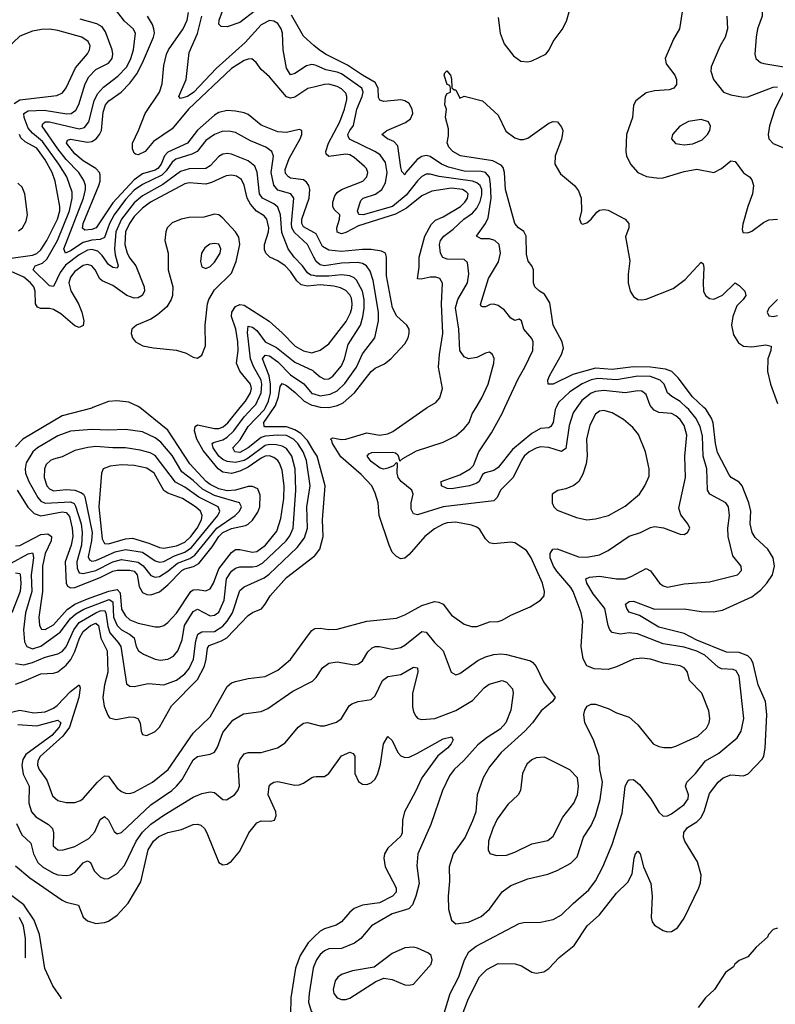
# Model space of a CAD drawing. Header units: inches. Extents: x 884549 to 1028252, y 526810 to 653624.
# Tile 255 of 256: x 918610 to 922180, y 587180 to 591833. Entities that reach past the tile are written whole.
import ezdxf

# ---------------------------------------------------------------- set-up
doc = ezdxf.new("R2010")
doc.units = ezdxf.units.IN
doc.header["$MEASUREMENT"] = 0
for name, color, linetype in [('A9518', 7, 'Continuous'), ('A9519', 7, 'Continuous'), ('A9528', 7, 'Continuous'), ('A9529', 7, 'Continuous')]:
    doc.layers.add(name, color=color, linetype=linetype)

msp = doc.modelspace()

# ---------------------------------------------------------------- linework, layer by layer
at = {"layer": 'A9518', "color": 5}
for points, elevation in [([(918570, 589264.8), (918650, 589308.5), (918670, 589312.6), (918672, 589310), (918674.9, 589290), (918663.2, 589210), (918666.3, 589130), (918637.1, 589030), (918627.1, 588950), (918632.5, 588892.5), (918643, 588870), (918670, 588859.9), (918710, 588872.6), (918801.6, 588938.4), (918850, 589003.5), (918874.4, 589025.6), (918913.4, 589046.6), (919032.4, 589092.4), (919050, 589081.5), (919053.7, 589010), (919069.8, 588970), (919090, 588949.1), (919129.3, 588929.3), (919150.8, 588910.8), (919159.9, 588870), (919170.9, 588850.9), (919195, 588835), (919250, 588810.8), (919273.5, 588806.5), (919310, 588810.1), (919335.7, 588824.3), (919357.2, 588850), (919377.3, 588902.7), (919388.5, 588970), (919430, 589036.2), (919450, 589046.5), (919510, 589015.7), (919530, 589018), (919550, 589033.3), (919575.2, 589090), (919587.5, 589190), (919610, 589226.7), (919630, 589241.5), (919650, 589246.8), (919710, 589246.6), (919730, 589250.7), (919756.3, 589263.7), (919868.4, 589370), (919886.2, 589393.8), (919901.3, 589430), (919914.3, 589610), (919912, 589710), (919895.9, 589770), (919870, 589805.6), (919850, 589817.1), (919823.1, 589823.1), (919790, 589825.5), (919770, 589820.7), (919690, 589760), (919670, 589749.1), (919630, 589739.8), (919590, 589744.6), (919570, 589754.7), (919550, 589770.7), (919523.3, 589810), (919519.5, 589830), (919525.1, 589834.9), (919570, 589847.9), (919590, 589860.2), (919622.1, 589890), (919670, 589956.8), (919711.7, 590000)], 2260), ([(918955.9, 590000), (918950, 589997.7), (918810, 589961.5), (918623.9, 589850), (918590, 589813.8)], 2320), ([(918590, 589347.1), (918610, 589348), (918710, 589400.4), (918743.2, 589403.2), (918759.9, 589390), (918758.8, 589370), (918729.8, 589310), (918717.6, 589250), (918717.9, 589130), (918700.2, 589010), (918703.7, 588970), (918712.8, 588952.8), (918730, 588951.2), (918770, 588973.2), (918834.5, 589045.5), (918870.1, 589070.1), (918930, 589096.4), (919031.5, 589131.5), (919070, 589139.7), (919084.1, 589124.1), (919090, 589047.5), (919110, 589014.9), (919130, 588997.3), (919170, 588980.4), (919250, 588964.1), (919270, 588963), (919290, 588969.4), (919310, 588983.7), (919350, 589028.6), (919417.9, 589130), (919430, 589138.3), (919450, 589139.7), (919490, 589133.2), (919510, 589142.5), (919524.8, 589170), (919550, 589238.4), (919610, 589315.2), (919630, 589328.4), (919650, 589329.4), (919710, 589315.7), (919730, 589319.2), (919771.1, 589350), (919824.4, 589415.6), (919844.1, 589475.9), (919857.8, 589570), (919858.9, 589630), (919850, 589704.7), (919837.5, 589737.5), (919829.7, 589749.7), (919810, 589764.6), (919790, 589771.9), (919770, 589770.2), (919750, 589760.9), (919690, 589718), (919650, 589698.7), (919610, 589687.5), (919570, 589694.5), (919547, 589710), (919477.1, 589797.1), (919446.4, 589850), (919435.5, 589890), (919439.5, 589910), (919450, 589917.9), (919530, 589900.2), (919550, 589901.3), (919570.9, 589909.1), (919592.9, 589927.1), (919652.2, 590000)], 2280), ([(918590.4, 588790.4), (918630, 588784.7), (918670, 588795.4), (918730, 588820.2), (918790, 588836.5), (918810, 588846.6), (918830, 588869.6), (918865.2, 588950), (918890, 588983.3), (918969.8, 589030.2), (918990, 589039.1), (919010, 589040.8), (919016.6, 589030), (919025.5, 588965.5), (919035.3, 588935.3), (919075.5, 588890), (919086.8, 588870), (919114.4, 588694.4), (919130, 588683.2), (919150, 588681), (919216.4, 588696.4), (919290, 588688.8), (919350, 588712), (919390, 588742.1), (919410, 588766.1), (919431.5, 588810), (919441.9, 588898.1), (919451, 588929), (919470, 588940.1), (919530, 588941.2), (919570, 588967.2), (919589.9, 588990), (919614.5, 589030), (919650, 589135.5), (919670, 589153), (919764.2, 589195.8), (919788.1, 589211.9), (919921.2, 589338.8), (919955.9, 589384.1), (919969.2, 589430), (919967.1, 589530), (919982.5, 589630), (919964.4, 589750), (919949, 589790), (919923.3, 589830), (919902.9, 589850), (919870, 589867.7), (919830, 589869.7), (919770, 589864.5), (919750, 589857.9), (919689.6, 589810), (919650, 589788), (919626.1, 589790), (919617.6, 589810), (919652, 589848), (919690, 589910.1), (919765.9, 589990), (919770.7, 590000)], 2240), ([(918598.4, 589610), (918648.9, 589528.9), (918678.5, 589498.5), (918710, 589488.7), (918810, 589506.7), (918830, 589504), (918845.1, 589485.1), (918858, 589430), (918860.7, 589390), (918852.7, 589350), (918825.1, 589270), (918828.7, 589170), (918836.2, 589156.2), (918850, 589147.3), (918870, 589149.5), (918990, 589196.9), (919050, 589226.7), (919070, 589231.8), (919130, 589231.9), (919150, 589226.5), (919164.2, 589210), (919174.5, 589154.5), (919190, 589125.3), (919210, 589115.7), (919230, 589114.1), (919270, 589129.7), (919310, 589161.4), (919376.1, 589230), (919390, 589238), (919431.4, 589248.6), (919456.5, 589263.5), (919518.9, 589341.1), (919550.9, 589390), (919570, 589409.1), (919610, 589428.1), (919677.4, 589442.6), (919690, 589448), (919710, 589467.2), (919735.1, 589504.9), (919743.8, 589530), (919746.1, 589586.1), (919735, 589615), (919710, 589627.5), (919690, 589626.8), (919630, 589609.3), (919590, 589605.7), (919550, 589615.5), (919510, 589636.3), (919491, 589651), (919414.1, 589734.1), (919310, 589892.7), (919176.7, 590000)], 2320), ([(920000, 589794.2), (919970, 589843.6), (919937.8, 589877.8), (919910, 589894), (919870, 589908.4), (919768.2, 589908.2), (919764.5, 589910), (919764, 589930), (919812, 590000)], 2220), ([(918590, 588693.3), (918630, 588706.2), (918710, 588741.9), (918770, 588745.2), (918790, 588750.5), (918830, 588781.7), (918851.1, 588808.9), (918870, 588847.3), (918891.6, 588910), (918910, 588940.8), (918943.9, 588970), (918970, 588981.5), (918982.4, 588970), (918993.2, 588910), (919022.5, 588850), (919026.2, 588750), (919010.4, 588690), (919001.8, 588630), (919008.2, 588588.2), (919025.5, 588545.5), (919034.2, 588534.2), (919066, 588526), (919130, 588537.6), (919150, 588537.3), (919167.8, 588530), (919179.3, 588510), (919183.4, 588470), (919190, 588454.3), (919210, 588450.1), (919250, 588469), (919270, 588488.8), (919327.7, 588590), (919450, 588714.6), (919482.6, 588777.4), (919491.4, 588810), (919497.3, 588862.7), (919504.4, 588875.6), (919562.9, 588897.1), (919588.3, 588911.7), (919690, 589016.8), (919710, 589031), (919751.6, 589048.4), (919770, 589070.2), (919793.1, 589110), (919870, 589197), (920000, 589296.3)], 2220), ([(918590, 589219.4), (918610, 589216.3), (918612.1, 589212.1), (918615.4, 589170), (918612.4, 589130), (918572.4, 589030)], 2240), ([(918550, 588556.2), (918610, 588570.4), (918677.1, 588557.1), (918730, 588562.5), (918770, 588579.6), (918787.5, 588592.5), (918850, 588658.7), (918890, 588688.7), (918894.8, 588674.8), (918889.6, 588629.6), (918845.6, 588490), (918813.3, 588446.7), (918707, 588350), (918695, 588330), (918693.3, 588310), (918701.2, 588290), (918738.6, 588238.6), (918765.1, 588165.1), (918790, 588143.5), (918830, 588133.6), (918870, 588133.8), (918897.1, 588142.9), (918910, 588152.3), (918976.8, 588230), (919010, 588259), (919030, 588257.2), (919070, 588201.5), (919090, 588185), (919110, 588176.8), (919130, 588176.1), (919150, 588181.5), (919237, 588230), (919310.5, 588289.5), (919430, 588460.8), (919510, 588537.8), (919590, 588681.8), (919610, 588698.5), (919630, 588705.4), (919690, 588719), (919770, 588728.7), (919830, 588758.6), (919890, 588809.3), (919974, 588926), (919990, 588946.5), (920000, 588953.1)], 2180), ([(918601.4, 588501.4), (918690, 588495), (918790, 588522.3), (918803.5, 588510), (918796.8, 588490), (918761.1, 588450), (918639.1, 588360.9), (918623.9, 588336.1), (918619.6, 588310), (918626.5, 588266.5), (918655, 588210), (918652.5, 588130), (918665.4, 588090), (918686.3, 588066.3), (918745.2, 588030), (918764.6, 588010), (918770.1, 587990), (918768.4, 587928.4), (918790, 587910.2), (918810, 587907.7), (918870, 587925.5), (918936.7, 587963.3), (918964.9, 587995.1), (918990, 588052.6), (919010, 588066.9), (919030, 588050.2), (919056.1, 587996.1), (919070, 587985.8), (919090, 587991), (919230, 588122.3), (919329.1, 588190), (919350.5, 588210), (919377.7, 588242.3), (919430, 588334.8), (919450, 588350.8), (919510, 588362.3), (919530, 588371.5), (919544.8, 588395.2), (919570, 588464.2), (919617.5, 588522.5), (919668, 588552), (919750, 588564.1), (919782.1, 588577.9), (919900, 588660), (919993.4, 588706.6), (920000, 588713.3)], 2160), ([(918593.9, 588033.9), (918620.4, 587980.4), (918661.7, 587941.7), (918675, 587890), (918695.4, 587850), (918717.4, 587830), (918770, 587799.6), (918790, 587792.2), (918830, 587789), (918850, 587791.9), (918870, 587803.3), (918910, 587848.4), (918930, 587858.2), (918943.6, 587850), (918962, 587810), (918990, 587781.8), (919010, 587773), (919030, 587774.7), (919070, 587797.7), (919105.1, 587834.9), (919160.3, 587950), (919190, 587992.8), (919230, 588031.6), (919290, 588073.3), (919430, 588158.6), (919470, 588176.3), (919510, 588183.8), (919530, 588180.7), (919570, 588147), (919586.3, 588146.3), (919624, 588170), (919640.3, 588190), (919648.9, 588210), (919642.2, 588310), (919650, 588335.2), (919670, 588362.9), (919690, 588370.2), (919750, 588370.2), (919828.5, 588391.5), (919864.6, 588415.4), (919925.7, 588490), (919950, 588507.6), (919970, 588511.3), (920000, 588503.6)], 2140), ([(918590, 587834.5), (918657, 587777), (918810, 587672.5), (918830, 587662.1), (918888.3, 587648.3), (918910, 587592), (918930, 587574.5), (918970, 587561.3), (919010, 587565.5), (919030, 587572.9), (919070, 587601.3), (919122.9, 587657.1), (919181.7, 587758.3), (919216.5, 587910), (919242.6, 587950), (919267.2, 587972.8), (919310, 587991.9), (919374.7, 588005.3), (919430, 588029.5), (919450, 588031.4), (919465.6, 588025.6), (919482.6, 588010), (919494.4, 587990), (919550, 587850.5), (919570, 587838.4), (919590, 587841.3), (919610, 587855.8), (919650, 587903.7), (919692.7, 587990), (919730, 588036.5), (919750, 588047.4), (919794.9, 588045.1), (919813.6, 588050), (919821.1, 588070), (919820.3, 588090), (919784.4, 588170), (919788.6, 588210), (919798.4, 588221.6), (919810, 588230.2), (919830, 588232.9), (919910, 588215.6), (919930, 588216.2), (919950, 588224.2), (919990, 588251.3), (920000, 588253.9)], 2120), ([(918806.1, 587205.5), (918805, 587210), (918767, 587267), (918728.2, 587348.2), (918703.2, 587510), (918677.7, 587577.7), (918629.1, 587649.1), (918521.7, 587730)], 2120), ([(918636.4, 587399.8), (918637.6, 587490), (918628.3, 587550), (918609.2, 587590)], 2140), ([(920000, 587496.8), (919972.1, 587470), (919934.4, 587410), (919912.8, 587350), (919891.3, 587210), (919889.3, 587130.7), (919899.6, 587090), (919920.2, 587070), (920000, 587025.4)], 2120), ([(920000, 587359.3), (919996.3, 587350), (919976.9, 587230), (919975, 587190), (919987.5, 587147.5), (920000, 587131.1)], 2140)]:
    msp.add_lwpolyline(points, dxfattribs=dict(at, elevation=elevation))
for points, elevation in [([(919110, 589896.7), (919030, 589892.5), (918950, 589895.5), (918850, 589887.8), (918790, 589866.7), (918693.2, 589810), (918671.4, 589790), (918640.6, 589739.4), (918635.8, 589710), (918637.7, 589690), (918652.3, 589650), (918695.2, 589575.2), (918710, 589557.8), (918730, 589548.3), (918850, 589555), (918866.9, 589546.9), (918873.9, 589533.9), (918899.5, 589450), (918905.3, 589410), (918901, 589350), (918880.4, 589270), (918881.3, 589241.3), (918890, 589218.9), (918910, 589215), (918969.5, 589229.5), (919050, 589271.5), (919090, 589282), (919170, 589269), (919192.4, 589252.4), (919230, 589206.1), (919250, 589197.6), (919270, 589202), (919310, 589226.2), (919355.4, 589264.6), (919414.1, 589285.9), (919437.6, 589302.4), (919541.2, 589430), (919628.4, 589490), (919648.2, 589510), (919657, 589530), (919648.8, 589550), (919530, 589584.5), (919473.7, 589613.7), (919430, 589654.7), (919376.2, 589696.2), (919330, 589772.8), (919277, 589837), (919250, 589857.3), (919190, 589885.8)], 2340), ([(918970, 589815.3), (918931, 589811), (918870, 589796.7), (918810, 589766.7), (918770, 589756.6), (918755.8, 589750), (918734.5, 589730), (918726.4, 589710), (918725.6, 589670), (918738.6, 589630), (918750, 589616.2), (918770, 589607), (918830, 589612.7), (918870, 589609.2), (918899.2, 589599.2), (918911, 589591), (918917.7, 589577.7), (918951.9, 589410), (918949.6, 589370), (918933.8, 589293.8), (918940.2, 589280.2), (918950, 589273.9), (918970, 589277.6), (919061.2, 589318.8), (919110, 589329.6), (919190, 589316.4), (919250, 589275.8), (919270, 589269.4), (919290, 589271.6), (919340.6, 589299.4), (919390, 589317.1), (919421.1, 589338.9), (919545.5, 589490), (919555.9, 589510), (919548, 589530), (919456.6, 589576.6), (919390, 589623.2), (919346.5, 589646.5), (919250, 589772.8), (919226.6, 589786.6), (919178.7, 589798.7), (919110, 589810.3), (919049.3, 589809.3)], 2360), ([(919090.5, 589729.5), (919036.5, 589723.5), (919004.4, 589710), (918996.9, 589690), (918984.3, 589530), (918999.4, 589379.4), (919010, 589356.9), (919030, 589355.2), (919110, 589379.3), (919142.3, 589382.3), (919219.5, 589359.5), (919270, 589338.1), (919290, 589335.5), (919350, 589346.3), (919390, 589363.3), (919417.9, 589390), (919449, 589430), (919468.7, 589470), (919472, 589490), (919464.1, 589510), (919441.1, 589530), (919378.5, 589570), (919310, 589595.5), (919290, 589608.2), (919244.7, 589690), (919210, 589714.2), (919150, 589726.3)], 2380)]:
    msp.add_lwpolyline(points, close=True, dxfattribs=dict(at, elevation=elevation))
at = {"layer": 'A9519', "color": 5}
for points, elevation in [([(919723.9, 591876.1), (919650, 591819.2), (919590, 591799.8), (919561.4, 591801.4), (919551, 591811), (919551.6, 591830), (919602.8, 591970)], 2140), ([(920000, 590710), (919970, 590770.5), (919907.7, 590827.7), (919896.4, 590850), (919893.6, 590870), (919905.3, 590990), (919890.5, 591010.5), (919830, 591027.5), (919810.6, 591050.6), (919797.6, 591110), (919808.4, 591188.4), (919800.6, 591210), (919772.1, 591230), (919700.6, 591260.6), (919630, 591299.6), (919605.3, 591305.3), (919570, 591305.9), (919530, 591290.8), (919490, 591262.7), (919448.2, 591210), (919423.1, 591196.9), (919346.9, 591173.1), (919330, 591159.5), (919301.6, 591118.4), (919281.4, 591098.6), (919190, 591054.5), (919150, 591026.5), (919110, 590983.5), (919056.1, 590910), (919033.4, 590870), (919010, 590803.9), (918990, 590794.4), (918950, 590791.5), (918910, 590779.2), (918850, 590739.9), (918826.3, 590730), (918818.6, 590750), (918911.2, 590990), (918920.9, 591030), (918920.5, 591050), (918912.7, 591072.7), (918889.2, 591110), (918830, 591172), (918790, 591222.3), (918716.4, 591330), (918719.4, 591340.6), (918730, 591350.4), (918750.4, 591349.6), (918890, 591317.4), (918916.1, 591323.9), (918936.7, 591350), (918961.3, 591450), (918977.5, 591482.5), (919005.3, 591514.7), (919074.1, 591565.9), (919115.4, 591610), (919135.4, 591650), (919147, 591690), (919156.9, 591770), (919146.1, 591790), (919105.6, 591825.6), (919061.8, 591881.8)], 2240), ([(920000, 591514.7), (919971.9, 591508.1), (919910, 591466.5), (919890, 591461.3), (919870, 591467.8), (919790, 591563.4), (919750, 591597.8), (919727.7, 591630), (919707.3, 591647.3), (919690, 591647.1), (919670, 591639.4), (919610, 591601.5), (919407.1, 591410), (919330, 591316.4), (919242.2, 591257.8), (919201.8, 591210), (919170, 591195), (919157, 591197), (919150, 591201.6), (919143.3, 591223.3), (919143.1, 591250), (919171.4, 591308.6), (919202.5, 591390), (919269.9, 591490), (919282.7, 591530), (919290, 591616.3), (919303.5, 591670), (919312.2, 591690), (919382.6, 591790), (919400.7, 591830), (919407.6, 591867.6)], 2180), ([(920000, 590623.2), (919985.7, 590625.7), (919970, 590636.6), (919946.8, 590670), (919907.1, 590710), (919878.8, 590750), (919847.7, 590827.7), (919842.5, 590910), (919830, 590946.4), (919810, 590963.4), (919756.7, 590990), (919742.4, 591010), (919732.4, 591112.4), (919721.4, 591141.4), (919690, 591165.8), (919610, 591196.9), (919590, 591199.9), (919570, 591197.2), (919550, 591186.4), (919510, 591142.9), (919490, 591129.5), (919410, 591128.3), (919370, 591115.4), (919285.8, 591054.2), (919190, 591000.4), (919150, 590967.2), (919090.5, 590890), (919064, 590830), (919057.9, 590750), (919061.1, 590721.1), (919075.5, 590670), (919070, 590659.3), (919050, 590661.7), (919030, 590676.7), (918998.9, 590718.9), (918978.2, 590738.2), (918950, 590746.2), (918930, 590743.1), (918890, 590721.7), (918826.8, 590673.2), (918801.6, 590638.4), (918770, 590572.1), (918750, 590574.6), (918672.8, 590650), (918682.8, 590670), (918717.2, 590682.8), (918738.1, 590701.9), (918788.2, 590790), (918845.6, 590930), (918857.9, 590990), (918857.5, 591017.5), (918832.2, 591090), (918794.8, 591150), (918717.9, 591257.9), (918670, 591295.9), (918650, 591320.1), (918631.1, 591370), (918629.4, 591390), (918650, 591402.5), (918724.8, 591404.8), (918832.2, 591387.8), (918852.2, 591390), (918875.1, 591404.9), (918888.6, 591431.4), (918918.7, 591530), (918936.9, 591563.1), (918970, 591596.8), (919030, 591627), (919046.5, 591650), (919049.9, 591670), (919046.1, 591690), (919015.6, 591775.6), (918999.4, 591799.4), (918973.6, 591813.6), (918895.5, 591835.5)], 2260), ([(920000, 590826.5), (919950, 590854), (919943.3, 590870), (919943.5, 590890), (919977.9, 590990), (919980.3, 591030), (919976.3, 591050), (919965.6, 591065.6), (919950, 591075.4), (919890, 591084.5), (919879.9, 591090), (919866.4, 591106.4), (919864.3, 591124.3), (919882.3, 591177.7), (919934.8, 591270), (919942.9, 591290), (919942.9, 591310), (919930, 591314.1), (919870, 591300.3), (919830, 591303.7), (919750, 591333.8), (919690, 591384.2), (919670, 591393.1), (919630, 591401.4), (919590, 591403.5), (919550, 591394.2), (919530, 591381.8), (919450, 591311), (919402.4, 591250), (919310, 591206.6), (919294.3, 591190), (919278.4, 591150), (919262.3, 591130), (919250, 591122), (919190, 591105.1), (919150, 591076.8), (919050, 590967.3), (918970.8, 590850), (918950, 590840.7), (918917.8, 590837.8), (918907.2, 590847.2), (918910.3, 590870), (918983.1, 591050), (918989.3, 591070), (918990, 591099.6), (918987.4, 591110), (918969.7, 591129.7), (918910, 591166.1), (918870, 591198.9), (918830.5, 591250), (918836.1, 591263.9), (918850, 591268.4), (918930, 591253.8), (918950, 591257.5), (918970.8, 591270), (918987.4, 591290), (918996.4, 591310), (919004.3, 591395.7), (919014.8, 591430), (919031.2, 591448.8), (919088.9, 591490), (919130, 591533), (919162.7, 591577.3), (919190, 591629.4), (919241.8, 591750), (919246, 591770), (919244.2, 591790), (919237.7, 591810), (919214.3, 591850)], 2220), ([(920000, 591619.2), (919990, 591621.3), (919965.2, 591614.8), (919910, 591578), (919890, 591571.6), (919870, 591603.6), (919854.3, 591690), (919851.7, 591770), (919845.6, 591790), (919830, 591815), (919810, 591826.7), (919790, 591828.4), (919750, 591809.4), (919674.7, 591725.3), (919537.3, 591602.7), (919433.3, 591490), (919403.2, 591470), (919370, 591461), (919361, 591470), (919396, 591550), (919410, 591677.4), (919450, 591768.1), (919470, 591850.3)], 2160), ([(920000, 591711), (919950, 591754.6), (919894.6, 591854.6)], 2140), ([(918583.6, 591436.4), (918610, 591454.9), (918784.8, 591475.2), (918812, 591488), (918830, 591511), (918873.9, 591606.1), (918930, 591672.2), (918938.9, 591690), (918942.1, 591710), (918933.6, 591730), (918902.6, 591750), (918790, 591782.3), (918750, 591787.7), (918713.2, 591786.8), (918670, 591778.7), (918610, 591755), (918514.4, 591665.6)], 2280), ([(918570, 590706.3), (918670, 590719.4), (918691.4, 590728.6), (918710, 590745.5), (918737.3, 590790), (918787.6, 590890), (918798.9, 590930), (918799.6, 590950), (918777.5, 591070), (918763, 591110), (918729.7, 591170), (918690, 591225.1), (918635.1, 591255.1), (918615.3, 591275.3), (918608.2, 591290)], 2280), ([(920000, 590576), (919970, 590572.9), (919940.3, 590580.3), (919918.8, 590598.8), (919890, 590642.1), (919863.8, 590670), (919830, 590693.5), (919791.4, 590711.4), (919772, 590730), (919766.8, 590746.8), (919767.1, 590770), (919785.5, 590830), (919786.2, 590850), (919776.9, 590890), (919765.2, 590905.2), (919728.2, 590928.2), (919700.9, 590960.9), (919684.1, 590990), (919670, 591051.1), (919657.3, 591077.3), (919633.8, 591093.8), (919610, 591098.6), (919585.1, 591094.9), (919516.6, 591063.4), (919490, 591056.4), (919410, 591062.5), (919390, 591057.5), (919228.3, 590970), (919190, 590942.6), (919150, 590902.9), (919128, 590870), (919110.1, 590830), (919106.4, 590770), (919117.3, 590730), (919130, 590705.9), (919158.5, 590670), (919197.5, 590570), (919199.2, 590550), (919189.1, 590530), (919170, 590519), (919150, 590517.1), (919115.7, 590530), (919050, 590577.5), (918999.2, 590599.2), (918988.7, 590608.7), (918967, 590650), (918950.5, 590670), (918930, 590675.8), (918910, 590670.7), (918870, 590642.9), (918850, 590616.5), (918842.4, 590590), (918851.2, 590551.2), (918887.4, 590490), (918903.5, 590450), (918913.1, 590410), (918910, 590387.3), (918890, 590378), (918870, 590385.7), (918803.4, 590443.4), (918770, 590463.2), (918750, 590468.3), (918708.5, 590468.5), (918694.1, 590474.1), (918683.6, 590490), (918682.2, 590550), (918676.2, 590570), (918661.2, 590590), (918630, 590615.4), (918570, 590643.1)], 2280), ([(918604.6, 590835.4), (918622.6, 590850), (918639.6, 590880.4), (918646.2, 590910), (918633.7, 591010), (918620.7, 591040.7), (918600.2, 591060.2)], 2320), ([(919652.2, 590000), (919676.6, 590030), (919700.1, 590070), (919704.4, 590090), (919700.1, 590110), (919650, 590171.2), (919633.9, 590210), (919641.5, 590270), (919639.7, 590310), (919630.7, 590370), (919610.2, 590430), (919612, 590450), (919630, 590477.6), (919650, 590486.7), (919670, 590483.7), (919788, 590408), (919850, 590353.3), (919911.4, 590290), (919950, 590268.2), (919990, 590259.1), (920000, 590262)], 2280), ([(919711.7, 590000), (919725.6, 590014.4), (919750.8, 590069.2), (919754.3, 590110), (919750.2, 590130), (919714.1, 590194.1), (919700.5, 590230), (919685.8, 590354.2), (919690, 590384.9), (919710, 590379.6), (919730, 590364.1), (919769.1, 590310), (919823, 590283), (919910, 590213.7), (919995, 590175), (920000, 590170.7)], 2260), ([(919770.7, 590000), (919785, 590030), (919794.1, 590070), (919795.1, 590110), (919788, 590150), (919757.5, 590230), (919770, 590248.2), (919790, 590243.8), (919830, 590216), (919890, 590154.2), (919952.6, 590112.6), (919990, 590067), (920000, 590064.1)], 2240), ([(919812, 590000), (919818.9, 590010), (919832.3, 590050), (919841.1, 590098.9), (919850, 590113.8), (919870, 590104.1), (919911.2, 590071.2), (919953.3, 590030), (919990, 590011.4), (920000, 590008.9)], 2220), ([(919176.7, 590000), (919170, 590005.4), (919125.9, 590025.9), (919068.5, 590031.5), (919030, 590029), (918955.9, 590000)], 2320)]:
    msp.add_lwpolyline(points, dxfattribs=dict(at, elevation=elevation))
for points, elevation in [([(919530, 590913.9), (919480.2, 590899.8), (919410, 590897.6), (919373, 590890), (919330, 590872.3), (919307.2, 590850), (919299.8, 590830), (919295.9, 590790), (919311.8, 590730), (919311.8, 590650), (919333.1, 590570), (919331.8, 590530), (919325.9, 590510), (919304.2, 590475.8), (919261.6, 590438.4), (919230, 590417.1), (919162, 590390), (919150, 590380.4), (919139.6, 590370), (919136.1, 590350), (919143.2, 590330), (919157.4, 590310), (919191.6, 590291.6), (919241.9, 590281.9), (919350.7, 590270.7), (919396.8, 590256.8), (919430, 590237.7), (919450, 590233.1), (919470, 590247), (919488.2, 590291.8), (919486, 590390), (919497.5, 590490), (919504, 590510), (919530, 590555.6), (919610, 590635.3), (919631.9, 590690), (919649.2, 590770), (919644.6, 590804.6), (919629.9, 590829.9), (919570, 590895.1), (919550, 590910.5)], 2320), ([(919530, 590775.9), (919507.6, 590772.4), (919484.8, 590755.2), (919469.1, 590730), (919464, 590690), (919470, 590664.9), (919490, 590657.4), (919510, 590667.3), (919530, 590686.7), (919556.5, 590730), (919560.7, 590750), (919550, 590771.5)], 2340)]:
    msp.add_lwpolyline(points, close=True, dxfattribs=dict(at, elevation=elevation))
at = {"layer": 'A9528', "color": 5}
for points, elevation in [([(920000, 588713.3), (920010, 588723.6), (920040.3, 588770), (920070, 588791.8), (920110, 588797.7), (920190, 588783.2), (920210, 588788), (920230, 588803.1), (920254.7, 588845.3), (920275.6, 588864.4), (920290, 588870.8), (920310, 588870.1), (920370, 588858.3), (920410, 588865.7), (920430, 588876.8), (920510, 588941), (920530, 588937.7), (920569.3, 588890), (920610.2, 588850), (920649.1, 588749.1), (920670, 588736.4), (920690, 588743.7), (920775.1, 588804.9), (920810, 588821.4), (920850, 588832.9), (920883.4, 588836.6), (920910, 588833.4), (921022.6, 588802.7), (921034.8, 588794.8), (921050, 588775.5), (921084.2, 588704.2), (921139.5, 588630), (921128, 588610), (921073.4, 588566.6), (921033, 588510), (920996.1, 588470), (920884.1, 588370), (920830, 588301.5), (920800.5, 588250), (920771.9, 588170), (920765.4, 588090), (920750, 588046), (920715.1, 587970), (920657.8, 587890), (920639.4, 587830), (920641.3, 587761.3), (920634.3, 587690), (920636.5, 587630), (920650, 587577.3), (920670, 587560.3), (920730, 587568.6), (920790, 587594.3), (920830, 587629.2), (920889, 587711), (920930, 587741.8), (921010, 587772.7), (921105.5, 587794.5), (921150, 587811.9), (921214.1, 587845.9), (921243.4, 587876.6), (921273.2, 587970), (921310, 588024.9), (921331.2, 588070), (921351.9, 588148.1), (921363.4, 588230), (921351.7, 588290), (921348.2, 588350), (921320.6, 588430), (921279.8, 588510), (921275.8, 588550), (921280.4, 588570), (921291.9, 588588.1), (921310, 588597.4), (921330, 588598.3), (921390, 588578.2), (921430, 588556.5), (921490, 588536.9), (921530, 588500.3), (921603.7, 588410), (921630, 588397.4), (921653.3, 588393.3), (921690, 588392.9), (921710, 588399.1), (921813.8, 588446.2), (921855.4, 588484.6), (921868.4, 588510), (921871.2, 588530), (921865.8, 588565.8), (921833.5, 588650), (921774.7, 588710), (921765.1, 588750), (921759, 588759), (921749.7, 588770), (921730, 588779.5), (921650, 588791.4), (921590, 588810.8), (921550, 588815.5), (921509.6, 588810.4), (921430, 588774.6), (921390, 588762.4), (921324.7, 588764.8), (921290, 588779.6), (921272.4, 588812.4), (921262.2, 588870), (921269.9, 588990), (921262.7, 589030), (921224.6, 589130), (921213.3, 589150), (921147.4, 589227.4), (921132.7, 589250), (921116.3, 589290), (921116.1, 589310), (921129.1, 589330), (921150, 589332.7), (921250, 589294.7), (921290, 589292.5), (921350, 589303.9), (921390, 589323.9), (921490, 589392.7), (921542.4, 589410), (921590, 589433.8), (921610, 589437.5), (921651.9, 589431.9), (921730, 589401.6), (921750, 589400.5), (921765.2, 589410), (921775.6, 589430), (921767.3, 589450), (921733.1, 589493.1), (921724.4, 589524.4), (921756.1, 589670), (921752.3, 589770), (921761.4, 589870), (921750, 589915.4), (921730, 589943.6), (921710, 589961.2), (921690, 589971.2), (921630, 589976.7), (921607, 589987), (921596.7, 590000)], 2160), ([(920000, 588953.1), (920004.2, 588955.8), (920030, 588957.7), (920071.1, 588951.1), (920110, 588953.3), (920250, 588991.1), (920390, 589004), (920430, 589020.1), (920510, 589065.1), (920570, 589083.3), (920590, 589080.8), (920610, 589071), (920650, 589018.5), (920710, 588976.2), (920744.4, 588964.4), (920770, 588965), (920830, 588986.7), (920870, 588989.3), (920890, 588995.5), (920930, 589018.5), (921021.4, 589058.6), (921070.6, 589089.4), (921087.3, 589110), (921089.8, 589130.2), (921079.5, 589170), (921026.8, 589290), (921004.1, 589324.1), (920950, 589360.3), (920930, 589363.4), (920850, 589355.3), (920830, 589360.6), (920810, 589378.7), (920784, 589424), (920770, 589434.5), (920744.1, 589444.1), (920670, 589458.4), (920630, 589455.6), (920610, 589448.9), (920570, 589426), (920524, 589390), (920450, 589305.6), (920430, 589288.8), (920410, 589285.6), (920390, 589296), (920370, 589316.3), (920355, 589350), (920308.9, 589490), (920303.7, 589550), (920290, 589595.4), (920273.8, 589630), (920223.5, 589683.5), (920126.7, 589766.7), (920087.6, 589830), (920084.5, 589844.5), (920077.7, 589850), (920090, 589857.4), (920129.5, 589849.5), (920150, 589850.2), (920250, 589880.2), (920310, 589870.1), (920350, 589875.1), (920373.5, 589886.5), (920530, 589997.1), (920535, 590000)], 2180), ([(921243.1, 590000), (921225.5, 589974.5), (921205.6, 589914.4), (921190, 589807.1), (921170, 589792.8), (921110, 589811.2), (921070, 589814.1), (921050, 589808.4), (921016.8, 589790), (920994.1, 589770), (920980.1, 589750), (920940.9, 589670), (920882.3, 589610), (920865.2, 589574.8), (920850, 589558.5), (920610, 589531.1), (920490, 589492.5), (920470, 589498.3), (920459.3, 589519.3), (920459.1, 589550), (920469.1, 589590), (920462.2, 589610), (920412.4, 589650), (920398.8, 589670), (920393.8, 589690), (920395.2, 589735.2), (920390, 589739.5), (920375.5, 589724.5), (920350, 589713.6), (920330, 589708.9), (920312.9, 589712.9), (920270, 589745.2), (920252.2, 589770), (920258.9, 589781.1), (920272.9, 589787.1), (920369.6, 589789.6), (920385.4, 589785.4), (920396.5, 589776.5), (920406.6, 589746.6), (920420.7, 589759.3), (920484.3, 589795.7), (920610, 589835.6), (920670, 589867), (920710, 589900.8), (920732.8, 589930), (920747.5, 589970), (920765.9, 590000)], 2160), ([(921144.3, 590000), (921139.2, 589990), (921130.1, 589929.9), (921119.2, 589910), (921110, 589904.1), (921070, 589901.5), (921030, 589877.2), (920938.8, 589801.2), (920870, 589716.4), (920850, 589701.8), (920809.3, 589690.7), (920797.1, 589682.9), (920780.1, 589650), (920770, 589642.1), (920735.5, 589630), (920650, 589616), (920630, 589618), (920603, 589630), (920600.9, 589650), (920690, 589681.8), (920738.4, 589710), (920754, 589726), (920779.1, 589790), (920838.8, 589881.2), (920890, 589972), (920902.8, 590000)], 2140), ([(920610, 587122.3), (920644.3, 587230), (920684.9, 587310), (920712.3, 587390), (920732.7, 587427.3), (920765.9, 587454), (920970, 587562.2), (920990, 587566.9), (921070, 587567.1), (921130, 587581.2), (921170, 587601.8), (921224.4, 587655.6), (921299.8, 587720.2), (921330, 587762.4), (921365.5, 587830), (921410, 587934.9), (921457.3, 588082.7), (921471, 588209), (921484, 588236), (921490, 588240.7), (921510, 588241.8), (921538.9, 588218.9), (921592.4, 588150), (921630, 588087), (921650, 588068.8), (921670, 588070.2), (921690, 588080.2), (921750, 588123.5), (921769, 588150), (921769.8, 588170), (921755.7, 588210), (921762, 588230), (921803.6, 588270), (921849.6, 588330.4), (921913.6, 588366.4), (922000.3, 588439.6), (922018.1, 588470), (922031.8, 588530), (922009.9, 588729.9), (921995.7, 588755.7), (921981.3, 588761.3), (921925.3, 588765.3), (921910, 588772.9), (921847.6, 588830), (921810, 588848.3), (921750, 588867.5), (921650, 588883.1), (921528.8, 588931.2), (921490, 588935), (921448.7, 588928.7), (921410, 588937), (921398, 588950), (921390, 588969.6), (921374.4, 589050), (921320, 589120), (921289.4, 589170), (921284.1, 589190), (921301.8, 589198.2), (921350, 589202.3), (921430.1, 589190.1), (921470, 589190.1), (921499.2, 589200.8), (921570, 589239.6), (921590, 589228.5), (921632.3, 589170), (921650, 589156.6), (921670, 589150.9), (921750, 589167.2), (921870, 589175.9), (922001.2, 589210), (922019.7, 589230), (922019.6, 589250), (921979, 589299), (921957, 589390), (921955.2, 589430), (921963.4, 589490), (921958.7, 589530), (921946.6, 589550), (921870.8, 589590), (921859.9, 589610), (921856, 589710), (921839.4, 589770), (921835.4, 589864.6), (921825.5, 589910), (921804.8, 589950), (921771.5, 589990), (921760.6, 590000)], 2140), ([(920671.3, 587050), (920730, 587207.1), (920781.9, 587310), (920816.5, 587343.5), (920870, 587372.7), (920951.5, 587371.5), (920981, 587361), (921030, 587331.4), (921050, 587326.3), (921086.6, 587333.4), (921110, 587348.7), (921159.4, 587400.6), (921230, 587458.2), (921290.6, 587550), (921350, 587603.2), (921430, 587704.4), (921482.6, 587757.4), (921503.7, 587796.3), (921513.3, 587870), (921519.2, 587890), (921530, 587903.1), (921541.5, 587890), (921558, 587830), (921591.5, 587750), (921597.9, 587690), (921594.2, 587590), (921598.9, 587570), (921610, 587552.9), (921650, 587528.1), (921670, 587522.2), (921690, 587523.2), (921718.7, 587541.3), (921750, 587587.4), (921818.2, 587730), (921826.3, 587753.7), (921829.9, 587790), (921812.4, 587852.4), (921753.2, 587950), (921746.7, 587970), (921748, 587992), (921764.8, 588015.2), (921810, 588042), (921830, 588062.5), (921845.2, 588094.8), (921870, 588175.5), (921910, 588230.2), (921934.3, 588250), (921970, 588263.5), (922030, 588259.6), (922051.8, 588268.2), (922119.6, 588340.4), (922126.3, 588353.7), (922132.7, 588390), (922139.5, 588550), (922133.2, 588610), (922098.9, 588690), (922075.2, 588790), (922065.5, 588810), (922050, 588826.1), (922010, 588841.5), (921950, 588844.5), (921810, 588899.9), (921750, 588932.3), (921630, 588961.7), (921537.9, 589017.9), (921490, 589032.3), (921478.2, 589050), (921472.4, 589070), (921490, 589083.9), (921510, 589084.3), (921610, 589046.3), (921750, 589048.7), (921830, 589036.2), (921886.2, 589033.8), (921930, 589041.6), (922070, 589105), (922110, 589136.8), (922140.2, 589170), (922166.6, 589210), (922176.6, 589250), (922169.9, 589290), (922145.6, 589330), (922085.2, 589385.2), (922071.2, 589410), (922061.7, 589450), (922065.1, 589510), (922055.8, 589550), (922023.9, 589630), (922010, 589647.3), (921972.1, 589670), (921961.9, 589681.9), (921907.7, 589787.7), (921897.9, 589830), (921887.1, 589927.1), (921878.9, 589950), (921851.9, 589991.9), (921843.1, 590000)], 2120), ([(920000, 589296.3), (920002.1, 589297.9), (920027.4, 589330), (920044, 589390), (920039.9, 589470), (920053, 589630), (920014.7, 589770), (920000, 589794.2)], 2220), ([(920000, 588503.6), (920030, 588495.9), (920050, 588495.2), (920106.3, 588513.7), (920130, 588530.3), (920167.1, 588590), (920179.6, 588600.4), (920208.9, 588611.1), (920270, 588620.3), (920290, 588636.9), (920324.3, 588710), (920350, 588728.7), (920410, 588738.1), (920470, 588773.7), (920490, 588770.3), (920491.2, 588750), (920466.3, 588650), (920466.1, 588586.1), (920470, 588562), (920480.9, 588540.9), (920491, 588531), (920510, 588525.5), (920572, 588530), (920670, 588568.4), (920750, 588614.8), (920804.3, 588675.7), (920828.1, 588691.9), (920890, 588710.1), (920910, 588702), (920937.8, 588670), (920941.7, 588650), (920930.6, 588570), (920906.2, 588510), (920879.8, 588480.2), (920819, 588441), (920774.2, 588405.8), (920708.1, 588331.9), (920662.9, 588290), (920640.8, 588259.2), (920608, 588190), (920552.1, 588030), (920490.9, 587890), (920486.1, 587833.9), (920497.6, 587750), (920481.7, 587690), (920465.8, 587650), (920448.4, 587631.6), (920370, 587607.8), (920271.6, 587550), (920221.6, 587490), (920191.8, 587468.2), (920130, 587443.9), (920070, 587441.7), (920050, 587433.1), (920030, 587414.9), (920012.2, 587390), (920000, 587359.3)], 2140), ([(920000, 588253.9), (920010, 588256.5), (920050, 588256.5), (920070, 588270.2), (920130, 588353.4), (920170, 588371.3), (920185.7, 588365.7), (920192.8, 588352.8), (920194, 588270), (920210, 588232.4), (920230, 588220.2), (920250, 588219.1), (920270, 588226), (920290, 588244), (920302.1, 588270), (920314.1, 588314.1), (920329.4, 588410.6), (920350, 588446), (920370, 588426.4), (920396.3, 588370), (920410, 588354.2), (920430, 588345.4), (920450, 588348.1), (920490, 588367.3), (920610, 588433.8), (920650, 588443.1), (920658, 588430), (920649.2, 588410), (920631.6, 588390), (920586, 588354), (920509.8, 588250.2), (920478.4, 588181.6), (920428.6, 588090), (920418.8, 588050), (920416.8, 587990), (920410, 587974.5), (920350, 587916.8), (920333.4, 587890), (920330.2, 587870), (920337.3, 587830), (920388.6, 587730), (920388.6, 587710), (920371.9, 587690), (920310, 587659.8), (920230, 587647.6), (920190, 587632), (920170, 587615.4), (920130, 587568.7), (920105.8, 587554.2), (920050, 587536.6), (920030, 587525.7), (920000, 587496.8)], 2120), ([(922190, 587539.1), (922170, 587533.1), (922148.5, 587510), (922143.3, 587496.7), (922090, 587450.4), (922050, 587404.7), (922010, 587387.3), (921989.6, 587370), (921982.7, 587357.3), (921945.6, 587330), (921892.3, 587250), (921849.6, 587210), (921815.5, 587164.5)], 2080)]:
    msp.add_lwpolyline(points, dxfattribs=dict(at, elevation=elevation))
for points, elevation in [([(921370, 589985.6), (921350, 589982.7), (921330.6, 589969.4), (921303.5, 589916.5), (921288.5, 589850), (921290.7, 589770), (921286.4, 589733.6), (921270, 589685.1), (921251.4, 589650), (921228.4, 589631.6), (921190, 589616.4), (921151.8, 589608.1), (921126, 589590), (921126, 589550), (921133.4, 589530), (921150, 589515.5), (921240.3, 589480.3), (921290, 589469.3), (921330, 589474.3), (921391.8, 589490), (921470, 589533.4), (921537.7, 589590), (921564.4, 589630), (921583.7, 589676.3), (921584.8, 589710), (921567.2, 589790), (921533.2, 589873.2), (921506.4, 589906.4), (921462.8, 589942.8), (921410, 589974.5)], 2180), ([(921090, 588347.6), (921050, 588343.7), (921030, 588334.6), (921005.3, 588314.7), (920985.3, 588270), (920976.5, 588190), (920965.8, 588170), (920915.5, 588124.5), (920865.8, 588054.2), (920845, 588010), (920825.7, 587950), (920822.7, 587910), (920831.7, 587891.7), (920863.5, 587883.5), (920910, 587884.3), (920950, 587898.4), (921030, 587937.6), (921105.5, 587954.5), (921130, 587974), (921175.5, 588064.5), (921228.6, 588130), (921245.7, 588170), (921250.4, 588210), (921246.2, 588250), (921210, 588288)], 2180), ([(920469.8, 587449.8), (920430, 587446.6), (920370, 587419.8), (920284.2, 587355.8), (920182.8, 587337.2), (920130, 587319.8), (920112.5, 587307.5), (920100.2, 587290), (920091.1, 587250), (920094.7, 587230), (920110, 587210.3), (920130, 587202), (920150, 587201.6), (920170, 587208.1), (920292.3, 587287.7), (920330, 587302.7), (920370, 587296.6), (920430, 587272.3), (920450, 587270.2), (920470, 587274.9), (920554, 587370), (920558.7, 587390), (920554.5, 587410), (920542, 587422), (920490, 587444.2)], 2160)]:
    msp.add_lwpolyline(points, close=True, dxfattribs=dict(at, elevation=elevation))
at = {"layer": 'A9529', "color": 5}
for points, elevation in [([(922181.5, 592490), (922157.9, 592450), (922131.2, 592370), (922091.6, 592290), (922079.4, 592230), (922088.2, 592110), (922068.5, 592008.5), (922078.6, 591950), (922112.2, 591890), (922118.4, 591870), (922118.2, 591850), (922096.8, 591790), (922090.1, 591750.1), (922083.5, 591670), (922088.8, 591648.8), (922110.1, 591630.1), (922125.7, 591625.7), (922229.3, 591609.3)], 2180), ([(920870, 591842.8), (920879.6, 591770), (920898.8, 591718.8), (920942.8, 591662.8), (920977.7, 591637.7), (921010, 591633.7), (921030, 591638.9), (921095.1, 591670), (921111.9, 591690), (921130.9, 591730), (921173.3, 591786.7), (921193.7, 591826.3), (921206.5, 591870)], 2140), ([(921739.7, 591870), (921727.4, 591790), (921698.6, 591741.5), (921659.3, 591650), (921664.7, 591624.7), (921704.9, 591570), (921712.9, 591550), (921712.8, 591527.2), (921700.7, 591510), (921678.7, 591501.3), (921610, 591497.3), (921570, 591486.6), (921521.3, 591450), (921510.3, 591429.7), (921504.9, 591370), (921476.5, 591290), (921473.4, 591210), (921477, 591190), (921496.5, 591150), (921530.2, 591110.2), (921572.2, 591092.2), (921630, 591083.8), (921650, 591085.2), (921750, 591115.1), (921810, 591126.7), (921890, 591110.2), (921926.6, 591130), (921970, 591165.5), (921990, 591163), (922029.2, 591109.2), (922058, 591090), (922070, 591076.3), (922077.3, 591050), (922072.6, 591010), (922050, 590949.6), (922026.9, 590866.9), (922023.6, 590843.6), (922027.1, 590827.1), (922050, 590825.5), (922070, 590834), (922125.1, 590874.9), (922150, 590886.3), (922190, 590890.2)], 2140), ([(921951.9, 591850), (921954, 591790), (921944, 591750), (921918.9, 591710), (921876.5, 591610), (921875.2, 591590), (921888.1, 591550), (921934.6, 591490), (921970, 591477.1), (922030, 591466.5), (922050, 591468.5), (922170, 591514.5), (922190, 591515.5)], 2160), ([(920902.8, 590000), (920964.6, 590135.4), (920997.1, 590190), (921034.2, 590270), (921035.7, 590310), (921030, 590327), (920992.6, 590370), (920980.9, 590410), (920970, 590417.6), (920950, 590411.8), (920930, 590423), (920900.2, 590460.2), (920870, 590482.8), (920850, 590488.6), (920832.8, 590487.2), (920810, 590476.2), (920796.5, 590476.5), (920790, 590479), (920787.4, 590487.4), (920824.3, 590610), (920872.1, 590687.9), (920881.4, 590730), (920875.2, 590770), (920855.5, 590790), (920830, 590797.8), (920790, 590796.7), (920768.6, 590810), (920811, 590869), (920823.1, 590896.9), (920837.1, 590990), (920835, 591055), (920829.1, 591089.1), (920810, 591111.5), (920790, 591115.8), (920710, 591117.6), (920635.3, 591135.3), (920602.5, 591150), (920550, 591185.8), (920530, 591190.8), (920510, 591186.6), (920487.6, 591172.4), (920433.9, 591110), (920430, 591099.6), (920415.8, 591115.8), (920410, 591134.5), (920396.5, 591236.5), (920378, 591258), (920347.8, 591270), (920320.9, 591290), (920345.1, 591310), (920432.6, 591347.4), (920455.9, 591364.1), (920467, 591390), (920464.9, 591410), (920450, 591437.3), (920430, 591449.3), (920410, 591453.6), (920330, 591446.7), (920312, 591452), (920305.3, 591465.3), (920303.3, 591510), (920290, 591536.6), (920229.9, 591570), (920158.1, 591618.1), (920054, 591670), (920024.1, 591690), (920000, 591711)], 2140), ([(920765.9, 590000), (920794, 590046), (920823.2, 590110), (920850.5, 590210), (920851.1, 590231.1), (920843.6, 590250), (920830, 590261.3), (920810, 590257.7), (920770, 590237.2), (920730, 590230.8), (920710, 590239.8), (920689.3, 590270), (920685.4, 590370), (920669.6, 590470.4), (920680.4, 590510), (920725, 590590), (920731.5, 590631.5), (920725.9, 590685.9), (920710, 590699.5), (920630, 590701.5), (920609.2, 590709.2), (920598.7, 590730), (920593.1, 590770), (920598, 590790), (920614.5, 590810), (920657.7, 590842.3), (920707.7, 590890), (920750, 590919.3), (920770, 590942.6), (920785.9, 590974.1), (920794.2, 591005.8), (920793.6, 591030), (920785.2, 591050), (920770, 591062.5), (920750, 591070.2), (920591.7, 591091.7), (920550, 591103.5), (920530, 591102.8), (920510, 591091.4), (920490, 591070.9), (920436.3, 591003.7), (920371.5, 590950), (920232.7, 590910), (920212.6, 590912.6), (920206.5, 590930), (920221.1, 590978.9), (920232.4, 590990), (920291.7, 591008.3), (920320.4, 591030), (920338.3, 591061.7), (920345.4, 591110), (920337.7, 591157.7), (920313.5, 591193.5), (920288.4, 591210), (920168.6, 591268.6), (920162.2, 591282.2), (920160.4, 591290), (920170, 591309.2), (920187.6, 591332.4), (920202.7, 591410), (920227.6, 591470), (920232.1, 591490), (920225.7, 591510), (920130, 591577.1), (920110, 591585.5), (920056.1, 591596.1), (920010, 591617.2), (920000, 591619.2)], 2160), ([(921843.1, 590000), (921788.7, 590050), (921720.9, 590140.9), (921691.1, 590170), (921661.8, 590181.8), (921590, 590190.9), (921510, 590192.5), (921410, 590180.4), (921330, 590186.2), (921223.8, 590156.2), (921130, 590109.9), (921106.6, 590110), (921105.1, 590130), (921112.4, 590150), (921169.9, 590250.1), (921178.8, 590281.2), (921172.5, 590310), (921130.6, 590390), (921114.4, 590494.4), (921090, 590535.5), (921065.6, 590550), (921044.2, 590570), (921037.6, 590590), (921036.9, 590650), (921029.4, 590670), (921012.5, 590692.5), (921004.9, 590724.9), (921003.4, 590810), (920992.4, 590832.4), (920966.3, 590850), (920948.6, 590870), (920905.6, 591030), (920900.9, 591110), (920894.5, 591134.5), (920885.5, 591145.5), (920845.8, 591165.8), (920693.2, 591190), (920657, 591210), (920638, 591230), (920629.6, 591250.4), (920636.5, 591283.5), (920636.5, 591316.5), (920622, 591370), (920626, 591410), (920618, 591430), (920621.2, 591470), (920630, 591484.7), (920646, 591490), (920646, 591510), (920642, 591522), (920630, 591526), (920615.3, 591570), (920618, 591582), (920628.7, 591591.3), (920644.7, 591570), (920650, 591554), (920651.3, 591511.3), (920662, 591502), (920670, 591502), (920690, 591462), (920710, 591471), (920796, 591450), (920870, 591381), (920906.1, 591306.1), (920950, 591275.3), (920972.9, 591267.1), (920990, 591266.8), (921010, 591273.4), (921110, 591344), (921130, 591351), (921151, 591350), (921170, 591324.7), (921175.5, 591310), (921174.9, 591294.9), (921170, 591269), (921139.5, 591190), (921139, 591150), (921164.6, 591104.6), (921231.8, 591050), (921250, 591024.9), (921262.3, 590990), (921263.7, 590930), (921255.5, 590890), (921262.8, 590870), (921270, 590866.7), (921290, 590873.4), (921310, 590890.7), (921336.3, 590923.7), (921350, 590933.4), (921370, 590936.4), (921390, 590932), (921470, 590890.4), (921487.3, 590870), (921487.7, 590850), (921472.6, 590807.4), (921493.5, 590693.5), (921485, 590630), (921485.5, 590590), (921494.2, 590550), (921510, 590525.2), (921531.1, 590511.1), (921550, 590508.4), (921570, 590512.1), (921698, 590562), (921754.6, 590605.4), (921830, 590687.3), (921839, 590679), (921842.4, 590662.4), (921838.7, 590590), (921841.4, 590550), (921850.2, 590530.2), (921870, 590514.9), (921890, 590512.4), (921930, 590531.3), (921990, 590588.7), (922010, 590577), (922035.8, 590550), (922040.2, 590530), (922028.2, 590510), (921998.9, 590481.1), (921978.9, 590430), (921972.5, 590390), (921983, 590343), (922006, 590306), (922030.6, 590290.6), (922070, 590287.2), (922135.7, 590295.7), (922160.4, 590290), (922158.8, 590270), (922144.1, 590230), (922143.8, 590170), (922156.8, 590110), (922190, 590018.4)], 2120), ([(920535, 590000), (920576.2, 590023.8), (920594.6, 590045.4), (920607.1, 590090), (920589.4, 590190), (920593.3, 590250), (920609.6, 590350), (920603.6, 590490), (920607.8, 590587.8), (920595.3, 590610), (920576.7, 590616.7), (920550, 590616.6), (920507.2, 590607.1), (920488.9, 590608.9), (920497, 590663), (920497.5, 590710), (920524.7, 590810), (920554.4, 590865.6), (920574.3, 590885.7), (920610, 590901.2), (920692.2, 590950), (920713.1, 590970), (920726.1, 590990), (920728.9, 591010), (920719.8, 591019.8), (920702, 591030), (920650, 591037), (920556.8, 591023.2), (920510, 591000.8), (920438, 590942), (920386, 590914), (920210, 590858.8), (920150, 590826.8), (920130, 590821.3), (920110, 590828.3), (920108.3, 590850), (920121.2, 590890), (920122.8, 590910), (920096.2, 590936.2), (920089.6, 590949.6), (920089.6, 590970), (920099.2, 591000.8), (920110, 591016.2), (920130, 591029.7), (920230.9, 591069.1), (920250.6, 591090), (920255.4, 591110), (920248.9, 591130), (920239.5, 591139.5), (920190, 591182.2), (920170, 591193.9), (920150, 591197.3), (920070, 591186.5), (920058, 591198), (920055.8, 591210), (920068.3, 591250), (920122.2, 591350), (920144.8, 591410), (920155.8, 591455.8), (920156.2, 591470), (920150, 591485), (920130, 591505.5), (920110, 591517.3), (920070, 591527.6), (920050, 591526.7), (920000, 591514.7)], 2180), ([(922219.6, 591490), (922177.5, 591410), (922152, 591332), (922146.6, 591290), (922150.2, 591270), (922170, 591247.1), (922250, 591215.2)], 2160), ([(920000, 590008.9), (920030, 590001.5), (920070, 590000.8), (920110.7, 590009.3), (920138, 590022), (920191.1, 590068.9), (920270, 590170.8), (920290, 590186.7), (920333.5, 590206.5), (920363.5, 590230), (920430, 590300.9), (920445.6, 590330), (920450.7, 590350.7), (920449.8, 590370), (920439.8, 590390), (920392.1, 590432.1), (920371.1, 590471.1), (920342.5, 590622.5), (920343.6, 590710), (920338.5, 590730), (920319, 590739), (920270, 590746.9), (920230, 590747.1), (920130, 590737), (920070, 590743.3), (920041, 590761), (920010, 590821), (920000, 590826.5)], 2220), ([(920000, 590064.1), (920030, 590055.5), (920077.3, 590062.7), (920110, 590078.5), (920146, 590114), (920201.7, 590190), (920230, 590253.1), (920287.3, 590330), (920305.9, 590410), (920305.4, 590450), (920280.1, 590600.1), (920265, 590645), (920248.9, 590668.9), (920230, 590681.1), (920205.8, 590685.8), (920130, 590681.6), (920050, 590669.4), (920030, 590674), (920009.9, 590690), (920000, 590710)], 2240), ([(920000, 590170.7), (920030, 590145), (920050, 590133.9), (920070, 590135.5), (920090, 590149), (920130, 590197), (920144.5, 590230), (920161.9, 590298.1), (920220.1, 590390), (920231.5, 590428.5), (920237.1, 590470), (920237.4, 590510), (920230.2, 590550.2), (920201.4, 590601.4), (920190, 590613.2), (920170, 590621.9), (920130, 590627.2), (920070, 590620.5), (920010, 590621.4), (920000, 590623.2)], 2260), ([(920000, 590262), (920030, 590270.6), (920070, 590301.1), (920152.7, 590407.3), (920172.8, 590447.2), (920178.8, 590470), (920181.2, 590490), (920176.8, 590516.8), (920170, 590532.5), (920150, 590552.6), (920125.5, 590565.5), (920093.9, 590573.9), (920030, 590579.2), (920000, 590576)], 2280), ([(922190.3, 590510), (922149.1, 590470), (922141.3, 590450), (922150, 590434), (922170, 590430.4), (922190, 590435.2)], 2140), ([(921760.6, 590000), (921730, 590028.1), (921691.4, 590051.4), (921670.5, 590070), (921654.4, 590110), (921636.6, 590130), (921590, 590146.1), (921530, 590147.9), (921430, 590130.4), (921342.2, 590137.8), (921309.9, 590130.2), (921267.5, 590112.5), (921210, 590074.6), (921156.3, 590023.7), (921144.3, 590000)], 2140), ([(921596.7, 590000), (921588.7, 590010), (921570, 590061.7), (921550, 590076.7), (921530, 590079.4), (921470, 590069.9), (921370, 590080.4), (921330, 590075.5), (921310, 590067.1), (921266.3, 590033.7), (921243.1, 590000)], 2160)]:
    msp.add_lwpolyline(points, dxfattribs=dict(at, elevation=elevation))
at = {"layer": 'A9529', "color": 5, "elevation": 2160}
msp.add_lwpolyline([(921830, 591361.6), (921770, 591351.2), (921729.6, 591330.4), (921693.8, 591290), (921689, 591270), (921707.8, 591247.8), (921750, 591241), (921790, 591245.9), (921835.1, 591264.9), (921859.3, 591290), (921870.8, 591310), (921874.6, 591330), (921864, 591350)], close=True, dxfattribs=at)

doc.saveas('drawing.dxf')
